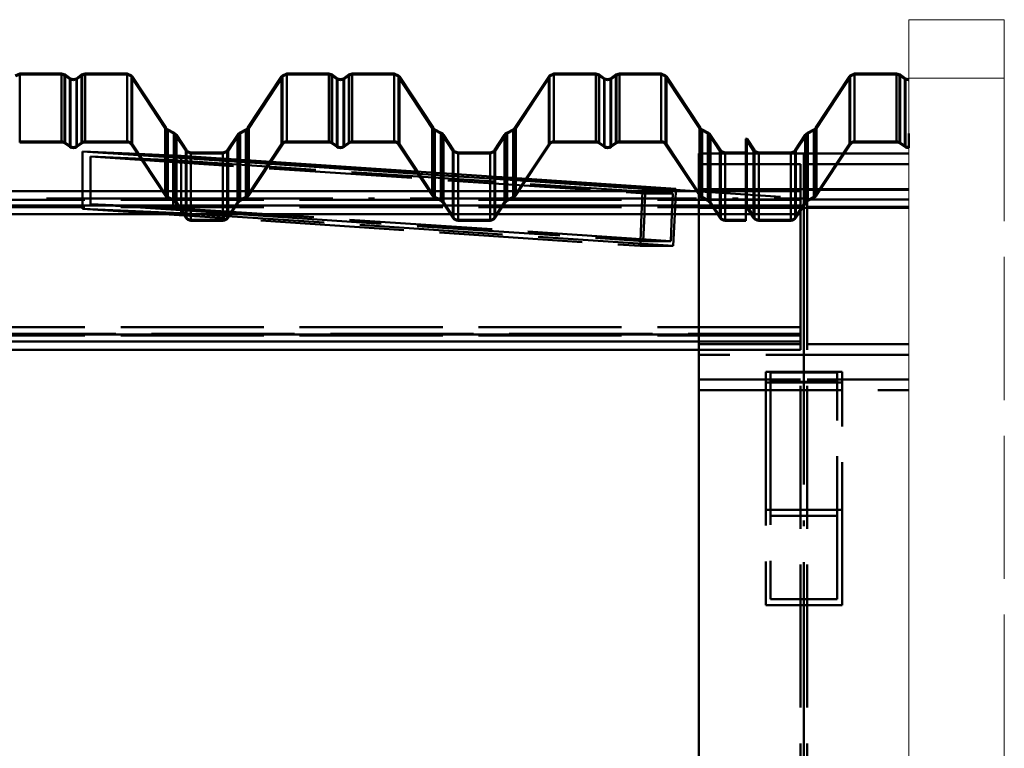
# Paper-space layout 'Layout1' of a CAD drawing. Extents: x -2 to 1033, y -36 to 596.
# Tile 102 of 256: x 267 to 287, y 493 to 508. Entities that reach past the tile are written whole.
import ezdxf

# ---------------------------------------------------------------- set-up
doc = ezdxf.new("R2010")
doc.units = 0
doc.linetypes.add('ACAD_ISO02W100', pattern=[15, 12, -3])
doc.linetypes.add('ACAD_ISO04W100', pattern=[30.5, 24, -3, 0.5, -3])
doc.layers.add('SS_PLECHY', color=7, linetype='CONTINUOUS', lineweight=50, true_color=0xb47846)
for name, color, linetype, lineweight in [('SS_PODKLADY_PANELY', 9, 'CONTINUOUS', 13), ('SS_SLOUPY KRAJNÍ', 143, 'CONTINUOUS', 50), ('SS_VAZNICE', 123, 'CONTINUOUS', 50), ('SS_ZTUŽENÍ STĚNY', 203, 'CONTINUOUS', 50), ('SS_ZTUŽENÍ STŘECHA', 211, 'CONTINUOUS', 50)]:
    doc.layers.add(name, color=color, linetype=linetype, lineweight=lineweight)

psp = doc.layouts.get("Layout1")

# ---------------------------------------------------------------- linework, layer by layer
at = {"layer": 'SS_PLECHY', "color": 5, "linetype": 'Continuous', "ltscale": 0.25}
for p, q in [((266.563, 507.0036), (266.4711, 506.9653)), ((267.441, 507.0036), (266.563, 507.0036)), ((266.563, 505.5812), (266.563, 507.0036)), ((267.515, 506.9804), (267.441, 507.0036)), ((267.441, 505.5812), (267.441, 507.0036)), ((267.6258, 506.9033), (267.515, 506.9804)), ((267.515, 505.5582), (267.515, 506.9804)), ((267.6885, 506.8836), (267.6258, 506.9033)), ((267.6258, 505.4818), (267.6258, 506.9033)), ((267.7511, 506.9033), (267.6885, 506.8836)), ((267.8619, 506.9804), (267.7511, 506.9033)), ((267.7511, 505.4818), (267.7511, 506.9033)), ((267.936, 507.0036), (267.8619, 506.9804)), ((267.8619, 505.5582), (267.8619, 506.9804)), ((268.8139, 507.0036), (267.936, 507.0036)), ((267.936, 505.5812), (267.936, 507.0036)), ((268.9058, 506.9653), (268.8139, 507.0036)), ((268.8139, 505.5812), (268.8139, 507.0036)), ((268.9224, 506.9449), (268.9058, 506.9653)), ((269.6291, 505.8694), (268.9224, 506.9449)), ((268.9224, 505.5231), (268.9224, 506.9449)), ((272.0525, 506.9449), (271.3458, 505.8694)), ((272.0691, 506.9653), (272.0525, 506.9449)), ((272.0525, 505.5231), (272.0525, 506.9449)), ((272.161, 507.0036), (272.0691, 506.9653)), ((273.039, 507.0036), (272.161, 507.0036)), ((272.161, 505.5812), (272.161, 507.0036)), ((273.113, 506.9804), (273.039, 507.0036)), ((273.039, 505.5812), (273.039, 507.0036)), ((273.2238, 506.9033), (273.113, 506.9804)), ((273.113, 505.5582), (273.113, 506.9804)), ((273.2865, 506.8836), (273.2238, 506.9033)), ((273.2238, 505.4818), (273.2238, 506.9033)), ((273.3491, 506.9033), (273.2865, 506.8836)), ((273.4599, 506.9804), (273.3491, 506.9033)), ((273.3491, 505.4818), (273.3491, 506.9033)), ((273.534, 507.0036), (273.4599, 506.9804)), ((273.4599, 505.5582), (273.4599, 506.9804)), ((274.4119, 507.0036), (273.534, 507.0036)), ((273.534, 505.5812), (273.534, 507.0036)), ((274.5038, 506.9653), (274.4119, 507.0036)), ((274.4119, 505.5812), (274.4119, 507.0036)), ((274.5204, 506.9449), (274.5038, 506.9653)), ((275.2271, 505.8694), (274.5204, 506.9449)), ((274.5204, 505.5231), (274.5204, 506.9449)), ((277.6505, 506.9449), (276.9438, 505.8694)), ((277.6671, 506.9653), (277.6505, 506.9449)), ((277.6505, 505.5231), (277.6505, 506.9449)), ((277.759, 507.0036), (277.6671, 506.9653)), ((278.637, 507.0036), (277.759, 507.0036)), ((277.759, 505.5812), (277.759, 507.0036)), ((278.711, 506.9804), (278.637, 507.0036)), ((278.637, 505.5812), (278.637, 507.0036)), ((278.8218, 506.9033), (278.711, 506.9804)), ((278.711, 505.5582), (278.711, 506.9804)), ((278.8845, 506.8836), (278.8218, 506.9033)), ((278.8218, 505.4818), (278.8218, 506.9033)), ((278.9471, 506.9033), (278.8845, 506.8836)), ((279.0579, 506.9804), (278.9471, 506.9033)), ((278.9471, 505.4818), (278.9471, 506.9033)), ((279.132, 507.0036), (279.0579, 506.9804)), ((279.0579, 505.5582), (279.0579, 506.9804)), ((280.0099, 507.0036), (279.132, 507.0036)), ((279.132, 505.5812), (279.132, 507.0036)), ((280.1018, 506.9653), (280.0099, 507.0036)), ((280.0099, 505.5812), (280.0099, 507.0036)), ((280.1184, 506.9449), (280.1018, 506.9653)), ((280.8251, 505.8694), (280.1184, 506.9449)), ((280.1184, 505.5231), (280.1184, 506.9449)), ((283.9549, 506.9449), (283.2481, 505.8694)), ((283.9715, 506.9653), (283.9549, 506.9449)), ((283.9549, 506.9449), (283.9549, 505.5231)), ((284.0634, 507.0036), (283.9715, 506.9653)), ((284.9413, 507.0036), (284.0634, 507.0036)), ((284.0634, 507.0036), (284.0634, 505.5812)), ((285.0153, 506.9804), (284.9413, 507.0036)), ((284.9413, 507.0036), (284.9413, 505.5812)), ((285.1262, 506.9033), (285.0153, 506.9804)), ((285.0153, 506.9804), (285.0153, 505.5582)), ((285.1888, 506.8836), (285.1262, 506.9033)), ((285.1262, 506.9033), (285.1262, 505.4818)), ((285.2, 506.8871), (285.1888, 506.8836)), ((269.6432, 505.8521), (269.6291, 505.8694)), ((269.6291, 504.457), (269.6291, 505.8694)), ((269.6689, 505.8329), (269.6432, 505.8521)), ((269.8015, 505.7613), (269.6689, 505.8329)), ((269.6689, 504.4208), (269.6689, 505.8329)), ((271.3061, 505.8329), (271.1734, 505.7613)), ((271.3318, 505.8521), (271.3061, 505.8329)), ((271.3061, 504.4208), (271.3061, 505.8329)), ((271.3458, 505.8694), (271.3318, 505.8521)), ((271.3458, 504.457), (271.3458, 505.8694)), ((275.2412, 505.8521), (275.2271, 505.8694)), ((275.2271, 504.457), (275.2271, 505.8694)), ((275.2669, 505.8329), (275.2412, 505.8521)), ((275.3995, 505.7613), (275.2669, 505.8329)), ((275.2669, 504.4208), (275.2669, 505.8329)), ((276.9041, 505.8329), (276.7714, 505.7613)), ((276.9298, 505.8521), (276.9041, 505.8329)), ((276.9041, 504.4208), (276.9041, 505.8329)), ((276.9438, 505.8694), (276.9298, 505.8521)), ((276.9438, 504.457), (276.9438, 505.8694)), ((280.8392, 505.8521), (280.8251, 505.8694)), ((280.8251, 504.457), (280.8251, 505.8694)), ((280.8649, 505.8329), (280.8392, 505.8521)), ((280.9975, 505.7613), (280.8649, 505.8329)), ((280.8649, 504.4208), (280.8649, 505.8329)), ((283.2084, 505.8329), (283.0757, 505.7613)), ((283.2341, 505.8521), (283.2084, 505.8329)), ((283.2084, 505.8329), (283.2084, 504.4208)), ((283.2481, 505.8694), (283.2341, 505.8521)), ((283.2481, 505.8694), (283.2481, 504.457)), ((269.8319, 505.7386), (269.8015, 505.7613)), ((269.8015, 504.3498), (269.8015, 505.7613)), ((269.8485, 505.7182), (269.8319, 505.7386)), ((270.0602, 505.3959), (269.8485, 505.7182)), ((269.8485, 504.3071), (269.8485, 505.7182)), ((271.1264, 505.7182), (270.9147, 505.3959)), ((271.143, 505.7386), (271.1264, 505.7182)), ((271.1264, 504.3071), (271.1264, 505.7182)), ((271.1734, 505.7613), (271.143, 505.7386)), ((271.1734, 504.3498), (271.1734, 505.7613)), ((275.4299, 505.7386), (275.3995, 505.7613)), ((275.3995, 504.3498), (275.3995, 505.7613)), ((275.4465, 505.7182), (275.4299, 505.7386)), ((275.6582, 505.3959), (275.4465, 505.7182)), ((275.4465, 504.3071), (275.4465, 505.7182)), ((276.7244, 505.7182), (276.5127, 505.3959)), ((276.741, 505.7386), (276.7244, 505.7182)), ((276.7244, 504.3071), (276.7244, 505.7182)), ((276.7714, 505.7613), (276.741, 505.7386)), ((276.7714, 504.3498), (276.7714, 505.7613)), ((281.0279, 505.7386), (280.9975, 505.7613)), ((280.9975, 504.3498), (280.9975, 505.7613)), ((281.0445, 505.7182), (281.0279, 505.7386)), ((281.2562, 505.3959), (281.0445, 505.7182)), ((281.0445, 504.3071), (281.0445, 505.7182)), ((281.8002, 505.6431), (281.7835, 505.632)), ((281.7835, 505.632), (281.7835, 504.2217)), ((281.9626, 505.3959), (281.8002, 505.6431)), ((281.8002, 505.6431), (281.8002, 504.2327)), ((283.0288, 505.7182), (282.817, 505.3959)), ((283.0454, 505.7386), (283.0288, 505.7182)), ((283.0288, 505.7182), (283.0288, 504.3071)), ((283.0757, 505.7613), (283.0454, 505.7386)), ((283.0757, 505.7613), (283.0757, 504.3498)), ((285.2, 505.4629), (285.2, 505.7459)), ((266.563, 505.5812), (267.441, 505.5812)), ((266.563, 505.5613), (267.441, 505.5613)), ((267.5036, 505.5418), (267.6145, 505.4654)), ((267.515, 505.5582), (267.6258, 505.4818)), ((267.7511, 505.4818), (267.8619, 505.5582)), ((267.7625, 505.4654), (267.8733, 505.5418)), ((267.936, 505.5812), (268.8139, 505.5812)), ((267.936, 505.5613), (268.8139, 505.5613)), ((268.9057, 505.5121), (269.6124, 504.446)), ((268.9224, 505.5231), (269.6291, 504.457)), ((271.3458, 504.457), (272.0525, 505.5231)), ((271.3625, 504.446), (272.0692, 505.5121)), ((272.161, 505.5812), (273.039, 505.5812)), ((272.161, 505.5613), (273.039, 505.5613)), ((273.1016, 505.5418), (273.2125, 505.4654)), ((273.113, 505.5582), (273.2238, 505.4818)), ((273.3491, 505.4818), (273.4599, 505.5582)), ((273.3605, 505.4654), (273.4713, 505.5418)), ((273.534, 505.5812), (274.4119, 505.5812)), ((273.534, 505.5613), (274.4119, 505.5613)), ((274.5037, 505.5121), (275.2104, 504.446)), ((274.5204, 505.5231), (275.2271, 504.457)), ((276.9438, 504.457), (277.6505, 505.5231)), ((276.9605, 504.446), (277.6672, 505.5121)), ((277.759, 505.5812), (278.637, 505.5812)), ((277.759, 505.5613), (278.637, 505.5613)), ((278.6996, 505.5418), (278.8105, 505.4654)), ((278.711, 505.5582), (278.8218, 505.4818)), ((278.9471, 505.4818), (279.0579, 505.5582)), ((278.9585, 505.4654), (279.0693, 505.5418)), ((279.132, 505.5812), (280.0099, 505.5812)), ((279.132, 505.5613), (280.0099, 505.5613)), ((280.1017, 505.5121), (280.8084, 504.446)), ((280.1184, 505.5231), (280.8251, 504.457)), ((283.2481, 504.457), (283.9549, 505.5231)), ((283.2648, 504.446), (283.9716, 505.5121)), ((284.0634, 505.5812), (284.9413, 505.5812)), ((284.0634, 505.5613), (284.9413, 505.5613)), ((285.0039, 505.5418), (285.1148, 505.4654)), ((285.0153, 505.5582), (285.1262, 505.4818)), ((285.2, 505.4429), (285.2, 505.4629)), ((270.0743, 505.3787), (270.0602, 505.3959)), ((270.0602, 503.9877), (270.0602, 505.3959)), ((270.152, 505.3463), (270.0743, 505.3787)), ((270.8229, 505.3463), (270.152, 505.3463)), ((270.152, 503.9385), (270.152, 505.3463)), ((270.9007, 505.3787), (270.8229, 505.3463)), ((270.8229, 503.9385), (270.8229, 505.3463)), ((270.9147, 505.3959), (270.9007, 505.3787)), ((270.9147, 503.9877), (270.9147, 505.3959)), ((275.6723, 505.3787), (275.6582, 505.3959)), ((275.6582, 503.9877), (275.6582, 505.3959)), ((275.75, 505.3463), (275.6723, 505.3787)), ((276.4209, 505.3463), (275.75, 505.3463)), ((275.75, 503.9385), (275.75, 505.3463)), ((276.4987, 505.3787), (276.4209, 505.3463)), ((276.4209, 503.9385), (276.4209, 505.3463)), ((276.5127, 505.3959), (276.4987, 505.3787)), ((276.5127, 503.9877), (276.5127, 505.3959)), ((281.2703, 505.3787), (281.2562, 505.3959)), ((281.2562, 503.9877), (281.2562, 505.3959)), ((281.348, 505.3463), (281.2703, 505.3787)), ((281.7835, 505.3463), (281.348, 505.3463)), ((281.348, 505.3463), (281.348, 503.9385)), ((281.9766, 505.3787), (281.9626, 505.3959)), ((281.9626, 505.3959), (281.9626, 503.9877)), ((282.0544, 505.3463), (281.9766, 505.3787)), ((282.7252, 505.3463), (282.0544, 505.3463)), ((282.0544, 505.3463), (282.0544, 503.9385)), ((282.803, 505.3787), (282.7252, 505.3463)), ((282.7252, 505.3463), (282.7252, 503.9385)), ((282.817, 505.3959), (282.803, 505.3787)), ((282.817, 505.3959), (282.817, 503.9877)), ((269.6594, 504.4033), (269.7921, 504.3323)), ((269.6689, 504.4208), (269.8015, 504.3498)), ((271.1734, 504.3498), (271.3061, 504.4208)), ((271.1829, 504.3323), (271.3155, 504.4033)), ((275.2574, 504.4033), (275.3901, 504.3323)), ((275.2669, 504.4208), (275.3995, 504.3498)), ((276.7714, 504.3498), (276.9041, 504.4208)), ((276.7809, 504.3323), (276.9135, 504.4033)), ((280.8554, 504.4033), (280.9881, 504.3323)), ((280.8649, 504.4208), (280.9975, 504.3498)), ((283.0757, 504.3498), (283.2084, 504.4208)), ((283.0852, 504.3323), (283.2179, 504.4033)), ((269.8318, 504.2961), (270.0435, 503.9767)), ((269.8485, 504.3071), (270.0602, 503.9877)), ((270.9147, 503.9877), (271.1264, 504.3071)), ((270.9314, 503.9767), (271.1431, 504.2961)), ((275.4298, 504.2961), (275.6415, 503.9767)), ((275.4465, 504.3071), (275.6582, 503.9877)), ((276.5127, 503.9877), (276.7244, 504.3071)), ((276.5294, 503.9767), (276.7411, 504.2961)), ((281.0278, 504.2961), (281.2395, 503.9767)), ((281.0445, 504.3071), (281.2562, 503.9877)), ((281.7835, 504.2217), (281.8002, 504.2327)), ((281.7835, 504.2217), (281.7835, 503.9385)), ((281.7835, 504.2217), (281.9459, 503.9767)), ((281.8002, 504.2327), (281.9626, 503.9877)), ((282.817, 503.9877), (283.0288, 504.3071)), ((282.8337, 503.9767), (283.0455, 504.2961)), ((270.152, 503.9385), (270.8229, 503.9385)), ((270.152, 503.9186), (270.8229, 503.9186)), ((275.75, 503.9385), (276.4209, 503.9385)), ((275.75, 503.9186), (276.4209, 503.9186)), ((281.348, 503.9385), (281.7835, 503.9385)), ((281.348, 503.9186), (281.7835, 503.9186)), ((281.7835, 503.9385), (281.7835, 503.9186)), ((282.0544, 503.9385), (282.7252, 503.9385)), ((282.0544, 503.9186), (282.7252, 503.9186))]:
    psp.add_line(p, q, dxfattribs=at)
at = {"layer": 'SS_PLECHY', "color": 5, "linetype": 'ACAD_ISO02W100', "ltscale": 0.25}
for p, q in [((266.563, 506.9835), (266.4853, 506.9511)), ((267.441, 506.9835), (266.563, 506.9835)), ((267.5036, 506.9638), (267.441, 506.9835)), ((267.6145, 506.8867), (267.5036, 506.9638)), ((267.5036, 506.9638), (267.5036, 505.5418)), ((267.6885, 506.8635), (267.6145, 506.8867)), ((267.6145, 506.8867), (267.6145, 505.4654)), ((267.7625, 506.8867), (267.6885, 506.8635)), ((267.8733, 506.9638), (267.7625, 506.8867)), ((267.7625, 506.8867), (267.7625, 505.4654)), ((267.936, 506.9835), (267.8733, 506.9638)), ((267.8733, 506.9638), (267.8733, 505.5418)), ((268.8139, 506.9835), (267.936, 506.9835)), ((268.8917, 506.9511), (268.8139, 506.9835)), ((268.9057, 506.9339), (268.8917, 506.9511)), ((269.6124, 505.8583), (268.9057, 506.9339)), ((268.9057, 506.9339), (268.9057, 505.5121)), ((272.0692, 506.9339), (271.3625, 505.8583)), ((272.0833, 506.9511), (272.0692, 506.9339)), ((272.0692, 506.9339), (272.0692, 505.5121)), ((272.161, 506.9835), (272.0833, 506.9511)), ((273.039, 506.9835), (272.161, 506.9835)), ((273.1016, 506.9638), (273.039, 506.9835)), ((273.2125, 506.8867), (273.1016, 506.9638)), ((273.1016, 506.9638), (273.1016, 505.5418)), ((273.2865, 506.8635), (273.2125, 506.8867)), ((273.2125, 506.8867), (273.2125, 505.4654)), ((273.3605, 506.8867), (273.2865, 506.8635)), ((273.4713, 506.9638), (273.3605, 506.8867)), ((273.3605, 506.8867), (273.3605, 505.4654)), ((273.534, 506.9835), (273.4713, 506.9638)), ((273.4713, 506.9638), (273.4713, 505.5418)), ((274.4119, 506.9835), (273.534, 506.9835)), ((274.4897, 506.9511), (274.4119, 506.9835)), ((274.5037, 506.9339), (274.4897, 506.9511)), ((275.2104, 505.8583), (274.5037, 506.9339)), ((274.5037, 506.9339), (274.5037, 505.5121)), ((277.6672, 506.9339), (276.9605, 505.8583)), ((277.6813, 506.9511), (277.6672, 506.9339)), ((277.6672, 506.9339), (277.6672, 505.5121)), ((277.759, 506.9835), (277.6813, 506.9511)), ((278.637, 506.9835), (277.759, 506.9835)), ((278.6996, 506.9638), (278.637, 506.9835)), ((278.8105, 506.8867), (278.6996, 506.9638)), ((278.6996, 506.9638), (278.6996, 505.5418)), ((278.8845, 506.8635), (278.8105, 506.8867)), ((278.8105, 506.8867), (278.8105, 505.4654)), ((278.9585, 506.8867), (278.8845, 506.8635)), ((279.0693, 506.9638), (278.9585, 506.8867)), ((278.9585, 506.8867), (278.9585, 505.4654)), ((279.132, 506.9835), (279.0693, 506.9638)), ((279.0693, 506.9638), (279.0693, 505.5418)), ((280.0099, 506.9835), (279.132, 506.9835)), ((280.0877, 506.9511), (280.0099, 506.9835)), ((280.1017, 506.9339), (280.0877, 506.9511)), ((280.8084, 505.8583), (280.1017, 506.9339)), ((280.1017, 506.9339), (280.1017, 505.5121)), ((283.9716, 506.9339), (283.2648, 505.8583)), ((283.9856, 506.9511), (283.9716, 506.9339)), ((283.9716, 505.5121), (283.9716, 506.9339)), ((284.0634, 506.9835), (283.9856, 506.9511)), ((284.9413, 506.9835), (284.0634, 506.9835)), ((285.0039, 506.9638), (284.9413, 506.9835)), ((285.1148, 506.8867), (285.0039, 506.9638)), ((285.0039, 505.5418), (285.0039, 506.9638)), ((285.1888, 506.8635), (285.1148, 506.8867)), ((285.1148, 505.4654), (285.1148, 506.8867)), ((285.2, 506.867), (285.1888, 506.8635)), ((269.629, 505.8379), (269.6124, 505.8583)), ((269.6124, 505.8583), (269.6124, 504.446)), ((269.6594, 505.8152), (269.629, 505.8379)), ((269.7921, 505.7436), (269.6594, 505.8152)), ((269.6594, 505.8152), (269.6594, 504.4033)), ((271.3155, 505.8152), (271.1829, 505.7436)), ((271.3459, 505.8379), (271.3155, 505.8152)), ((271.3155, 505.8152), (271.3155, 504.4033)), ((271.3625, 505.8583), (271.3459, 505.8379)), ((271.3625, 505.8583), (271.3625, 504.446)), ((275.227, 505.8379), (275.2104, 505.8583)), ((275.2104, 505.8583), (275.2104, 504.446)), ((275.2574, 505.8152), (275.227, 505.8379)), ((275.3901, 505.7436), (275.2574, 505.8152)), ((275.2574, 505.8152), (275.2574, 504.4033)), ((276.9135, 505.8152), (276.7809, 505.7436)), ((276.9439, 505.8379), (276.9135, 505.8152)), ((276.9135, 505.8152), (276.9135, 504.4033)), ((276.9605, 505.8583), (276.9439, 505.8379)), ((276.9605, 505.8583), (276.9605, 504.446)), ((280.825, 505.8379), (280.8084, 505.8583)), ((280.8084, 505.8583), (280.8084, 504.446)), ((280.8554, 505.8152), (280.825, 505.8379)), ((280.9881, 505.7436), (280.8554, 505.8152)), ((280.8554, 505.8152), (280.8554, 504.4033)), ((283.2179, 505.8152), (283.0852, 505.7436)), ((283.2482, 505.8379), (283.2179, 505.8152)), ((283.2179, 504.4033), (283.2179, 505.8152)), ((283.2648, 505.8583), (283.2482, 505.8379)), ((283.2648, 504.446), (283.2648, 505.8583)), ((269.8178, 505.7244), (269.7921, 505.7436)), ((269.7921, 505.7436), (269.7921, 504.3323)), ((269.8318, 505.7071), (269.8178, 505.7244)), ((270.0435, 505.3849), (269.8318, 505.7071)), ((269.8318, 505.7071), (269.8318, 504.2961)), ((271.1431, 505.7071), (270.9314, 505.3849)), ((271.1572, 505.7244), (271.1431, 505.7071)), ((271.1431, 505.7071), (271.1431, 504.2961)), ((271.1829, 505.7436), (271.1572, 505.7244)), ((271.1829, 505.7436), (271.1829, 504.3323)), ((275.4158, 505.7244), (275.3901, 505.7436)), ((275.3901, 505.7436), (275.3901, 504.3323)), ((275.4298, 505.7071), (275.4158, 505.7244)), ((275.6415, 505.3849), (275.4298, 505.7071)), ((275.4298, 505.7071), (275.4298, 504.2961)), ((276.7411, 505.7071), (276.5294, 505.3849)), ((276.7552, 505.7244), (276.7411, 505.7071)), ((276.7411, 505.7071), (276.7411, 504.2961)), ((276.7809, 505.7436), (276.7552, 505.7244)), ((276.7809, 505.7436), (276.7809, 504.3323)), ((281.0138, 505.7244), (280.9881, 505.7436)), ((280.9881, 505.7436), (280.9881, 504.3323)), ((281.0278, 505.7071), (281.0138, 505.7244)), ((281.2395, 505.3849), (281.0278, 505.7071)), ((281.0278, 505.7071), (281.0278, 504.2961)), ((281.9459, 505.3849), (281.7835, 505.632)), ((283.0455, 505.7071), (282.8337, 505.3849)), ((283.0595, 505.7244), (283.0455, 505.7071)), ((283.0455, 504.2961), (283.0455, 505.7071)), ((283.0852, 505.7436), (283.0595, 505.7244)), ((283.0852, 504.3323), (283.0852, 505.7436)), ((266.563, 505.5613), (266.563, 505.5812)), ((267.441, 505.5613), (267.441, 505.5812)), ((267.936, 505.5613), (267.936, 505.5812)), ((268.8139, 505.5613), (268.8139, 505.5812)), ((272.161, 505.5613), (272.161, 505.5812)), ((273.039, 505.5613), (273.039, 505.5812)), ((273.534, 505.5613), (273.534, 505.5812)), ((274.4119, 505.5613), (274.4119, 505.5812)), ((277.759, 505.5613), (277.759, 505.5812)), ((278.637, 505.5613), (278.637, 505.5812)), ((279.132, 505.5613), (279.132, 505.5812)), ((280.0099, 505.5613), (280.0099, 505.5812)), ((284.0634, 505.5812), (284.0634, 505.5613)), ((284.9413, 505.5812), (284.9413, 505.5613)), ((270.0601, 505.3645), (270.0435, 505.3849)), ((270.0435, 505.3849), (270.0435, 503.9767)), ((270.152, 505.3262), (270.0601, 505.3645)), ((270.8229, 505.3262), (270.152, 505.3262)), ((270.9148, 505.3645), (270.8229, 505.3262)), ((270.9314, 505.3849), (270.9148, 505.3645)), ((270.9314, 505.3849), (270.9314, 503.9767)), ((275.6581, 505.3645), (275.6415, 505.3849)), ((275.6415, 505.3849), (275.6415, 503.9767)), ((275.75, 505.3262), (275.6581, 505.3645)), ((276.4209, 505.3262), (275.75, 505.3262)), ((276.5128, 505.3645), (276.4209, 505.3262)), ((276.5294, 505.3849), (276.5128, 505.3645)), ((276.5294, 505.3849), (276.5294, 503.9767)), ((281.2561, 505.3645), (281.2395, 505.3849)), ((281.2395, 505.3849), (281.2395, 503.9767)), ((281.348, 505.3262), (281.2561, 505.3645)), ((281.9625, 505.3645), (281.9459, 505.3849)), ((281.9459, 503.9767), (281.9459, 505.3849)), ((282.0544, 505.3262), (281.9625, 505.3645)), ((282.8172, 505.3645), (282.7252, 505.3262)), ((282.8337, 505.3849), (282.8172, 505.3645)), ((282.8337, 503.9767), (282.8337, 505.3849)), ((270.152, 503.9186), (270.152, 503.9385)), ((270.8229, 503.9186), (270.8229, 503.9385)), ((275.75, 503.9186), (275.75, 503.9385)), ((276.4209, 503.9186), (276.4209, 503.9385)), ((281.348, 503.9385), (281.348, 503.9186)), ((282.0544, 503.9385), (282.0544, 503.9186)), ((282.7252, 503.9385), (282.7252, 503.9186))]:
    psp.add_line(p, q, dxfattribs=at)
at = {"layer": 'SS_PLECHY', "color": 5, "linetype": 'Continuous', "ltscale": 0.25, "extrusion": (-9.76669e-13, 0.093704, -0.9956)}
for centre in [(-267.441, 503.2279, 47.3626), (-284.9413, 503.2279, 47.3626)]:
    psp.add_arc(centre, 0.13, 90, 124.70088, dxfattribs=at)
at = {"layer": 'SS_PLECHY', "color": 5, "linetype": 'Continuous', "ltscale": 0.25, "extrusion": (-4.48729e-13, 0.093704, -0.9956)}
for centre in [(-267.441, 503.2279, 47.3626), (-284.9413, 503.2279, 47.3626)]:
    psp.add_arc(centre, 0.11, 90, 124.70088, dxfattribs=at)
at = {"layer": 'SS_PLECHY', "color": 5, "linetype": 'Continuous', "ltscale": 0.25, "extrusion": (-3.73364e-13, -0.093704, 0.9956)}
psp.add_arc((267.6885, 503.3474, -47.3739), 0.13, 235.29912, 304.70088, dxfattribs=at)
at = {"layer": 'SS_PLECHY', "color": 5, "linetype": 'Continuous', "ltscale": 0.25, "extrusion": (-1.10229e-12, -0.093704, 0.9956)}
psp.add_arc((267.6885, 503.3474, -47.3739), 0.11, 235.29912, 304.70088, dxfattribs=at)
at = {"layer": 'SS_PLECHY', "color": 5, "linetype": 'Continuous', "ltscale": 0.25, "extrusion": (6.23541e-13, 0.093704, -0.9956)}
psp.add_arc((-267.936, 503.2279, 47.3626), 0.13, 55.29912, 90, dxfattribs=at)
at = {"layer": 'SS_PLECHY', "color": 5, "linetype": 'Continuous', "ltscale": 0.25, "extrusion": (9.33844e-13, 0.093704, -0.9956)}
psp.add_arc((-267.936, 503.2279, 47.3626), 0.11, 55.29912, 90, dxfattribs=at)
at = {"layer": 'SS_PLECHY', "color": 5, "linetype": 'Continuous', "ltscale": 0.25, "extrusion": (-8.19436e-13, 0.093704, -0.9956)}
psp.add_arc((-268.8139, 503.2279, 47.3626), 0.13, 90, 146.57519, dxfattribs=at)
at = {"layer": 'SS_PLECHY', "color": 5, "linetype": 'Continuous', "ltscale": 0.25, "extrusion": (-9.13809e-13, 0.093704, -0.9956)}
psp.add_arc((-268.8139, 503.2279, 47.3626), 0.11, 90, 146.57519, dxfattribs=at)
at = {"layer": 'SS_PLECHY', "color": 5, "linetype": 'Continuous', "ltscale": 0.25, "extrusion": (2.35968e-12, 0.093704, -0.9956)}
psp.add_arc((-272.161, 503.2279, 47.3626), 0.13, 33.42481, 90, dxfattribs=at)
at = {"layer": 'SS_PLECHY', "color": 5, "linetype": 'Continuous', "ltscale": 0.25, "extrusion": (2.18468e-12, 0.093704, -0.9956)}
psp.add_arc((-272.161, 503.2279, 47.3626), 0.11, 33.42481, 90, dxfattribs=at)
at = {"layer": 'SS_PLECHY', "color": 5, "linetype": 'Continuous', "ltscale": 0.25, "extrusion": (-1.24191e-12, 0.093704, -0.9956)}
psp.add_arc((-273.039, 503.2279, 47.3626), 0.13, 90, 124.70088, dxfattribs=at)
at = {"layer": 'SS_PLECHY', "color": 5, "linetype": 'Continuous', "ltscale": 0.25, "extrusion": (-7.62202e-13, 0.093704, -0.9956)}
psp.add_arc((-273.039, 503.2279, 47.3626), 0.11, 90, 124.70088, dxfattribs=at)
at = {"layer": 'SS_PLECHY', "color": 5, "linetype": 'Continuous', "ltscale": 0.25, "extrusion": (-1.20349e-12, -0.093704, 0.9956)}
psp.add_arc((273.2865, 503.3474, -47.3739), 0.13, 235.29912, 304.70088, dxfattribs=at)
at = {"layer": 'SS_PLECHY', "color": 5, "linetype": 'Continuous', "ltscale": 0.25, "extrusion": (-1.45875e-12, -0.093704, 0.9956)}
psp.add_arc((273.2865, 503.3474, -47.3739), 0.11, 235.29912, 304.70088, dxfattribs=at)
at = {"layer": 'SS_PLECHY', "color": 5, "linetype": 'Continuous', "ltscale": 0.25, "extrusion": (1.20279e-12, 0.093704, -0.9956)}
psp.add_arc((-273.534, 503.2279, 47.3626), 0.13, 55.29912, 90, dxfattribs=at)
at = {"layer": 'SS_PLECHY', "color": 5, "linetype": 'Continuous', "ltscale": 0.25, "extrusion": (1.19378e-12, 0.093704, -0.9956)}
psp.add_arc((-273.534, 503.2279, 47.3626), 0.11, 55.29912, 90, dxfattribs=at)
at = {"layer": 'SS_PLECHY', "color": 5, "linetype": 'Continuous', "ltscale": 0.25, "extrusion": (-1.16565e-12, 0.093704, -0.9956)}
psp.add_arc((-274.4119, 503.2279, 47.3626), 0.13, 90, 146.57519, dxfattribs=at)
at = {"layer": 'SS_PLECHY', "color": 5, "linetype": 'Continuous', "ltscale": 0.25, "extrusion": (-1.32299e-12, 0.093704, -0.9956)}
psp.add_arc((-274.4119, 503.2279, 47.3626), 0.11, 90, 146.57519, dxfattribs=at)
at = {"layer": 'SS_PLECHY', "color": 5, "linetype": 'Continuous', "ltscale": 0.25, "extrusion": (3.01062e-12, 0.093704, -0.9956)}
psp.add_arc((-277.759, 503.2279, 47.3626), 0.13, 33.42481, 90, dxfattribs=at)
at = {"layer": 'SS_PLECHY', "color": 5, "linetype": 'Continuous', "ltscale": 0.25, "extrusion": (2.96603e-12, 0.093704, -0.9956)}
psp.add_arc((-277.759, 503.2279, 47.3626), 0.11, 33.42481, 90, dxfattribs=at)
at = {"layer": 'SS_PLECHY', "color": 5, "linetype": 'Continuous', "ltscale": 0.25, "extrusion": (-1.50306e-12, 0.093704, -0.9956)}
psp.add_arc((-278.637, 503.2279, 47.3626), 0.13, 90, 124.70088, dxfattribs=at)
at = {"layer": 'SS_PLECHY', "color": 5, "linetype": 'Continuous', "ltscale": 0.25, "extrusion": (-1.07083e-12, 0.093704, -0.9956)}
psp.add_arc((-278.637, 503.2279, 47.3626), 0.11, 90, 124.70088, dxfattribs=at)
at = {"layer": 'SS_PLECHY', "color": 5, "linetype": 'Continuous', "ltscale": 0.25, "extrusion": (-1.34763e-12, -0.093704, 0.9956)}
psp.add_arc((278.8845, 503.3474, -47.3739), 0.13, 235.29912, 304.70088, dxfattribs=at)
at = {"layer": 'SS_PLECHY', "color": 5, "linetype": 'Continuous', "ltscale": 0.25, "extrusion": (-1.58227e-12, -0.093704, 0.9956)}
psp.add_arc((278.8845, 503.3474, -47.3739), 0.11, 235.29912, 304.70088, dxfattribs=at)
at = {"layer": 'SS_PLECHY', "color": 5, "linetype": 'Continuous', "ltscale": 0.25, "extrusion": (1.55069e-12, 0.093704, -0.9956)}
psp.add_arc((-279.132, 503.2279, 47.3626), 0.13, 55.29912, 90, dxfattribs=at)
at = {"layer": 'SS_PLECHY', "color": 5, "linetype": 'Continuous', "ltscale": 0.25, "extrusion": (1.18398e-12, 0.093704, -0.9956)}
psp.add_arc((-279.132, 503.2279, 47.3626), 0.11, 55.29912, 90, dxfattribs=at)
at = {"layer": 'SS_PLECHY', "color": 5, "linetype": 'Continuous', "ltscale": 0.25, "extrusion": (-1.51729e-12, 0.093704, -0.9956)}
psp.add_arc((-280.0099, 503.2279, 47.3626), 0.13, 90, 146.57519, dxfattribs=at)
at = {"layer": 'SS_PLECHY', "color": 5, "linetype": 'Continuous', "ltscale": 0.25, "extrusion": (-1.73856e-12, 0.093704, -0.9956)}
psp.add_arc((-280.0099, 503.2279, 47.3626), 0.11, 90, 146.57519, dxfattribs=at)
at = {"layer": 'SS_PLECHY', "color": 5, "linetype": 'Continuous', "ltscale": 0.25, "extrusion": (1.80705e-12, 0.093704, -0.9956)}
psp.add_arc((-284.0634, 503.2279, 47.3626), 0.13, 33.42481, 90, dxfattribs=at)
at = {"layer": 'SS_PLECHY', "color": 5, "linetype": 'Continuous', "ltscale": 0.25, "extrusion": (1.40332e-12, 0.093704, -0.9956)}
psp.add_arc((-284.0634, 503.2279, 47.3626), 0.11, 33.42481, 90, dxfattribs=at)
at = {"layer": 'SS_PLECHY', "color": 5, "linetype": 'Continuous', "ltscale": 0.25, "extrusion": (-7.77746e-13, -0.093704, 0.9956)}
psp.add_arc((285.1888, 503.3474, -47.3739), 0.13, 235.29912, 274.93042, dxfattribs=at)
at = {"layer": 'SS_PLECHY', "color": 5, "linetype": 'Continuous', "ltscale": 0.25, "extrusion": (-9.08752e-13, -0.093704, 0.9956)}
psp.add_arc((285.1888, 503.3474, -47.3739), 0.11, 235.29912, 275.82972, dxfattribs=at)
at = {"layer": 'SS_PLECHY', "color": 5, "linetype": 'Continuous', "ltscale": 0.25, "extrusion": (8.57129e-13, -0.093704, 0.9956)}
psp.add_arc((269.7209, 502.2975, -47.2751), 0.13, 213.42481, 241.736, dxfattribs=at)
at = {"layer": 'SS_PLECHY', "color": 5, "linetype": 'Continuous', "ltscale": 0.25, "extrusion": (9.36463e-13, -0.093704, 0.9956)}
psp.add_arc((269.7209, 502.2975, -47.2751), 0.11, 213.42481, 241.736, dxfattribs=at)
at = {"layer": 'SS_PLECHY', "color": 5, "linetype": 'Continuous', "ltscale": 0.25, "extrusion": (-4.73028e-13, -0.093704, 0.9956)}
psp.add_arc((271.254, 502.2975, -47.2751), 0.11, 298.264, 326.57519, dxfattribs=at)
at = {"layer": 'SS_PLECHY', "color": 5, "linetype": 'Continuous', "ltscale": 0.25, "extrusion": (-7.96969e-13, -0.093704, 0.9956)}
psp.add_arc((271.254, 502.2975, -47.2751), 0.13, 298.264, 326.57519, dxfattribs=at)
at = {"layer": 'SS_PLECHY', "color": 5, "linetype": 'Continuous', "ltscale": 0.25, "extrusion": (2.06209e-13, -0.093704, 0.9956)}
psp.add_arc((275.3189, 502.2975, -47.2751), 0.13, 213.42481, 241.736, dxfattribs=at)
at = {"layer": 'SS_PLECHY', "color": 5, "linetype": 'Continuous', "ltscale": 0.25, "extrusion": (1.67216e-13, -0.093704, 0.9956)}
psp.add_arc((275.3189, 502.2975, -47.2751), 0.11, 213.42481, 241.736, dxfattribs=at)
at = {"layer": 'SS_PLECHY', "color": 5, "linetype": 'Continuous', "ltscale": 0.25, "extrusion": (1.22737e-13, -0.093704, 0.9956)}
psp.add_arc((276.852, 502.2975, -47.2751), 0.11, 298.264, 326.57519, dxfattribs=at)
at = {"layer": 'SS_PLECHY', "color": 5, "linetype": 'Continuous', "ltscale": 0.25, "extrusion": (-2.9285e-13, -0.093704, 0.9956)}
psp.add_arc((276.852, 502.2975, -47.2751), 0.13, 298.264, 326.57519, dxfattribs=at)
at = {"layer": 'SS_PLECHY', "color": 5, "linetype": 'Continuous', "ltscale": 0.25, "extrusion": (-4.54953e-13, -0.093704, 0.9956)}
psp.add_arc((280.9169, 502.2975, -47.2751), 0.13, 213.42481, 241.736, dxfattribs=at)
at = {"layer": 'SS_PLECHY', "color": 5, "linetype": 'Continuous', "ltscale": 0.25, "extrusion": (-6.68756e-13, -0.093704, 0.9956)}
psp.add_arc((280.9169, 502.2975, -47.2751), 0.11, 213.42481, 241.736, dxfattribs=at)
at = {"layer": 'SS_PLECHY', "color": 5, "linetype": 'Continuous', "ltscale": 0.25, "extrusion": (-3.73717e-13, -0.093704, 0.9956)}
psp.add_arc((283.1563, 502.2975, -47.2751), 0.11, 298.264, 326.57519, dxfattribs=at)
at = {"layer": 'SS_PLECHY', "color": 5, "linetype": 'Continuous', "ltscale": 0.25, "extrusion": (-6.28953e-13, -0.093704, 0.9956)}
psp.add_arc((283.1563, 502.2975, -47.2751), 0.13, 298.264, 326.57519, dxfattribs=at)
at = {"layer": 'SS_PLECHY', "color": 5, "linetype": 'Continuous', "ltscale": 0.25, "extrusion": (1.11565e-12, 0.093704, -0.9956)}
psp.add_arc((-269.74, 502.0173, 47.2487), 0.11, 118.264, 146.57519, dxfattribs=at)
at = {"layer": 'SS_PLECHY', "color": 5, "linetype": 'Continuous', "ltscale": 0.25, "extrusion": (1.31547e-12, 0.093704, -0.9956)}
psp.add_arc((-269.74, 502.0173, 47.2487), 0.13, 118.264, 146.57519, dxfattribs=at)
at = {"layer": 'SS_PLECHY', "color": 5, "linetype": 'Continuous', "ltscale": 0.25, "extrusion": (-9.24887e-13, 0.093704, -0.9956)}
psp.add_arc((-271.2349, 502.0173, 47.2487), 0.13, 33.42481, 61.736, dxfattribs=at)
at = {"layer": 'SS_PLECHY', "color": 5, "linetype": 'Continuous', "ltscale": 0.25, "extrusion": (-1.32185e-12, 0.093704, -0.9956)}
psp.add_arc((-271.2349, 502.0173, 47.2487), 0.11, 33.42481, 61.736, dxfattribs=at)
at = {"layer": 'SS_PLECHY', "color": 5, "linetype": 'Continuous', "ltscale": 0.25, "extrusion": (5.1055e-13, 0.093704, -0.9956)}
psp.add_arc((-275.338, 502.0173, 47.2487), 0.11, 118.264, 146.57519, dxfattribs=at)
at = {"layer": 'SS_PLECHY', "color": 5, "linetype": 'Continuous', "ltscale": 0.25, "extrusion": (8.51465e-13, 0.093704, -0.9956)}
psp.add_arc((-275.338, 502.0173, 47.2487), 0.13, 118.264, 146.57519, dxfattribs=at)
at = {"layer": 'SS_PLECHY', "color": 5, "linetype": 'Continuous', "ltscale": 0.25, "extrusion": (-1.81562e-13, 0.093704, -0.9956)}
psp.add_arc((-276.8329, 502.0173, 47.2487), 0.13, 33.42481, 61.736, dxfattribs=at)
at = {"layer": 'SS_PLECHY', "color": 5, "linetype": 'Continuous', "ltscale": 0.25, "extrusion": (-5.40536e-13, 0.093704, -0.9956)}
psp.add_arc((-276.8329, 502.0173, 47.2487), 0.11, 33.42481, 61.736, dxfattribs=at)
at = {"layer": 'SS_PLECHY', "color": 5, "linetype": 'Continuous', "ltscale": 0.25, "extrusion": (-8.51894e-14, 0.093704, -0.9956)}
psp.add_arc((-280.936, 502.0173, 47.2487), 0.11, 118.264, 146.57519, dxfattribs=at)
at = {"layer": 'SS_PLECHY', "color": 5, "linetype": 'Continuous', "ltscale": 0.25, "extrusion": (4.15567e-13, 0.093704, -0.9956)}
psp.add_arc((-280.936, 502.0173, 47.2487), 0.13, 118.264, 146.57519, dxfattribs=at)
at = {"layer": 'SS_PLECHY', "color": 5, "linetype": 'Continuous', "ltscale": 0.25, "extrusion": (-5.53224e-13, 0.093704, -0.9956)}
psp.add_arc((-283.1373, 502.0173, 47.2487), 0.13, 33.42481, 61.736, dxfattribs=at)
at = {"layer": 'SS_PLECHY', "color": 5, "linetype": 'Continuous', "ltscale": 0.25, "extrusion": (-9.37268e-13, 0.093704, -0.9956)}
psp.add_arc((-283.1373, 502.0173, 47.2487), 0.11, 33.42481, 61.736, dxfattribs=at)
at = {"layer": 'SS_PLECHY', "color": 5, "linetype": 'Continuous', "ltscale": 0.25, "extrusion": (2.02403e-12, -0.093704, 0.9956)}
psp.add_arc((270.152, 501.8303, -47.2311), 0.13, 213.42481, 270, dxfattribs=at)
at = {"layer": 'SS_PLECHY', "color": 5, "linetype": 'Continuous', "ltscale": 0.25, "extrusion": (2.29453e-12, -0.093704, 0.9956)}
psp.add_arc((270.152, 501.8303, -47.2311), 0.11, 213.42481, 270, dxfattribs=at)
at = {"layer": 'SS_PLECHY', "color": 5, "linetype": 'Continuous', "ltscale": 0.25, "extrusion": (-1.01934e-12, -0.093704, 0.9956)}
psp.add_arc((270.8229, 501.8303, -47.2311), 0.11, 270, 326.57519, dxfattribs=at)
at = {"layer": 'SS_PLECHY', "color": 5, "linetype": 'Continuous', "ltscale": 0.25, "extrusion": (-1.16886e-12, -0.093704, 0.9956)}
psp.add_arc((270.8229, 501.8303, -47.2311), 0.13, 270, 326.57519, dxfattribs=at)
at = {"layer": 'SS_PLECHY', "color": 5, "linetype": 'Continuous', "ltscale": 0.25, "extrusion": (1.36287e-12, -0.093704, 0.9956)}
for centre in [(275.75, 501.8303, -47.2311), (282.0544, 501.8303, -47.2311)]:
    psp.add_arc(centre, 0.13, 213.42481, 270, dxfattribs=at)
at = {"layer": 'SS_PLECHY', "color": 5, "linetype": 'Continuous', "ltscale": 0.25, "extrusion": (1.52525e-12, -0.093704, 0.9956)}
for centre in [(275.75, 501.8303, -47.2311), (282.0544, 501.8303, -47.2311)]:
    psp.add_arc(centre, 0.11, 213.42481, 270, dxfattribs=at)
at = {"layer": 'SS_PLECHY', "color": 5, "linetype": 'Continuous', "ltscale": 0.25, "extrusion": (-6.10172e-13, -0.093704, 0.9956)}
psp.add_arc((276.4209, 501.8303, -47.2311), 0.11, 270, 326.57519, dxfattribs=at)
at = {"layer": 'SS_PLECHY', "color": 5, "linetype": 'Continuous', "ltscale": 0.25, "extrusion": (-8.17206e-13, -0.093704, 0.9956)}
psp.add_arc((276.4209, 501.8303, -47.2311), 0.13, 270, 326.57519, dxfattribs=at)
at = {"layer": 'SS_PLECHY', "color": 5, "linetype": 'Continuous', "ltscale": 0.25, "extrusion": (7.01732e-13, -0.093704, 0.9956)}
psp.add_arc((281.348, 501.8303, -47.2311), 0.13, 213.42481, 270, dxfattribs=at)
at = {"layer": 'SS_PLECHY', "color": 5, "linetype": 'Continuous', "ltscale": 0.25, "extrusion": (7.43932e-13, -0.093704, 0.9956)}
psp.add_arc((281.348, 501.8303, -47.2311), 0.11, 213.42481, 270, dxfattribs=at)
at = {"layer": 'SS_PLECHY', "color": 5, "linetype": 'Continuous', "ltscale": 0.25, "extrusion": (-7.46554e-13, -0.093704, 0.9956)}
psp.add_arc((282.7252, 501.8303, -47.2311), 0.11, 270, 326.57519, dxfattribs=at)
at = {"layer": 'SS_PLECHY', "color": 5, "linetype": 'Continuous', "ltscale": 0.25, "extrusion": (-9.32616e-13, -0.093704, 0.9956)}
psp.add_arc((282.7252, 501.8303, -47.2311), 0.13, 270, 326.57519, dxfattribs=at)
at = {"layer": 'SS_PODKLADY_PANELY', "color": 9, "linetype": 'Continuous', "ltscale": 0.25}
for p, q in [((287.2, 508.1332), (285.2, 508.1332)), ((285.2, 506.908), (285.2, 508.1332)), ((287.2, 506.908), (287.2, 508.1332)), ((285.2, 506.908), (287.2, 506.908)), ((285.2, 505.7459), (285.2, 506.908)), ((285.2, 377.1851), (285.2, 505.4429))]:
    psp.add_line(p, q, dxfattribs=at)
at = {"layer": 'SS_PODKLADY_PANELY', "color": 9, "linetype": 'ACAD_ISO02W100', "ltscale": 0.25}
psp.add_line((287.2, 506.908), (287.2, 376.385), dxfattribs=at)
at = {"layer": 'SS_SLOUPY KRAJNÍ', "color": 3, "linetype": 'ACAD_ISO02W100', "ltscale": 0.25}
for p, q in [((283.8483, 505.3262), (280.8, 505.3262)), ((280.8, 505.3262), (280.8, 504.5827)), ((282.93, 505.1052), (280.8, 505.1052)), ((282.93, 505.1052), (282.93, 504.562)), ((285.2, 505.1052), (283.07, 505.1052)), ((283.07, 505.1052), (283.07, 504.562)), ((283.3554, 504.5827), (280.8, 504.5827)), ((280.8, 504.5827), (280.8, 504.562)), ((282.93, 504.562), (280.8, 504.562)), ((280.8, 504.562), (280.8, 504.2081)), ((282.93, 504.562), (282.93, 504.535)), ((283.3417, 504.562), (283.07, 504.562)), ((283.07, 504.562), (283.07, 504.321)), ((280.8, 504.3617), (282.93, 504.3617)), ((281.7835, 504.2081), (281.0862, 504.2081)), ((281.7835, 504.1874), (281.0999, 504.1874)), ((282.93, 504.2081), (281.7925, 504.2081)), ((282.9734, 504.1874), (281.8062, 504.1874)), ((282.93, 504.2351), (282.93, 504.2081)), ((282.93, 504.2081), (282.93, 377.1851)), ((283.07, 504.3617), (285.2, 504.3617)), ((283.07, 504.2081), (283.07, 377.1851)), ((282.93, 501.3286), (280.8, 501.3286)), ((285.2, 501.3286), (283.07, 501.3286)), ((285.2, 501.1077), (280.8, 501.1077)), ((280.8, 500.5851), (282.93, 500.5851)), ((283.07, 500.5851), (285.2, 500.5851)), ((280.8, 500.3641), (285.2, 500.3641))]:
    psp.add_line(p, q, dxfattribs=at)
at = {"layer": 'SS_SLOUPY KRAJNÍ', "color": 7, "linetype": 'ACAD_ISO04W100', "ltscale": 0.25}
for p, q in [((283, 504.385), (283, 505.3262)), ((283, 376.385), (283, 504.385))]:
    psp.add_line(p, q, dxfattribs=at)
at = {"layer": 'SS_SLOUPY KRAJNÍ', "color": 1, "linetype": 'Continuous', "ltscale": 0.25}
for p, q in [((285.2, 505.3262), (283.8483, 505.3262)), ((285.2, 504.5827), (283.3554, 504.5827)), ((285.2, 504.562), (283.3417, 504.562)), ((281.0862, 504.2081), (280.8, 504.2081)), ((280.8, 504.2081), (280.8, 504.1874)), ((281.0999, 504.1874), (280.8, 504.1874)), ((280.8, 504.1874), (280.8, 377.1851)), ((281.7925, 504.2081), (281.7835, 504.2081)), ((281.8062, 504.1874), (281.7835, 504.1874)), ((285.2, 504.1874), (282.9734, 504.1874)), ((283.07, 504.2081), (283.07, 504.321)), ((285.2, 504.2081), (283.07, 504.2081))]:
    psp.add_line(p, q, dxfattribs=at)
at = {"layer": 'SS_VAZNICE', "color": 7, "linetype": 'ACAD_ISO04W100', "ltscale": 0.25}
psp.add_line((168, 504.385), (283, 504.385), dxfattribs=at)
at = {"layer": 'SS_VAZNICE', "color": 1, "linetype": 'Continuous', "ltscale": 0.25}
for p, q in [((269.5535, 504.535), (265.8235, 504.535)), ((275.1515, 504.535), (271.4215, 504.535)), ((280.7495, 504.535), (277.0195, 504.535)), ((265.5047, 504.2351), (269.8722, 504.2351)), ((271.1027, 504.2351), (275.4702, 504.2351)), ((276.7007, 504.2351), (281.0682, 504.2351)), ((265.3859, 504.0559), (269.991, 504.0559)), ((270.9839, 504.0559), (275.589, 504.0559)), ((276.5819, 504.0559), (280.8, 504.0559)), ((170.6, 501.532), (280.8, 501.532)), ((170.6, 501.3877), (280.8, 501.3877)), ((170.6, 501.2085), (280.8, 501.2085))]:
    psp.add_line(p, q, dxfattribs=at)
at = {"layer": 'SS_VAZNICE', "color": 3, "linetype": 'ACAD_ISO02W100', "ltscale": 0.25}
for p, q in [((271.4215, 504.535), (269.5535, 504.535)), ((277.0195, 504.535), (275.1515, 504.535)), ((282.93, 504.535), (280.7495, 504.535)), ((282.93, 504.535), (282.93, 504.2351)), ((282.93, 504.3558), (168.075, 504.3558)), ((282.93, 504.2115), (168.075, 504.2115)), ((282.93, 504.2002), (168.075, 504.2002)), ((269.8722, 504.2351), (271.1027, 504.2351)), ((275.4702, 504.2351), (276.7007, 504.2351)), ((281.0682, 504.2351), (282.93, 504.2351)), ((269.991, 504.0559), (270.9839, 504.0559)), ((275.589, 504.0559), (276.5819, 504.0559)), ((280.8, 504.0559), (282.93, 504.0559)), ((282.93, 501.6875), (168.075, 501.6875)), ((168.075, 501.5432), (282.93, 501.5432)), ((282.93, 501.5083), (168.075, 501.5083)), ((280.8, 501.532), (282.93, 501.532)), ((280.8, 501.3877), (282.93, 501.3877)), ((280.8, 501.2085), (282.93, 501.2085))]:
    psp.add_line(p, q, dxfattribs=at)
at = {"layer": 'SS_ZTUŽENÍ STĚNY', "color": 7, "linetype": 'ACAD_ISO04W100', "ltscale": 0.25}
psp.add_line((283, 504.385), (283, 496.8556), dxfattribs=at)
at = {"layer": 'SS_ZTUŽENÍ STĚNY', "color": 3, "linetype": 'ACAD_ISO02W100', "ltscale": 0.25}
for p, q in [((283.8, 500.7465), (282.2, 500.7465)), ((282.2, 500.7465), (282.2, 500.5239)), ((283.7, 500.7325), (282.3, 500.7325)), ((282.3, 500.7325), (282.3, 500.5378)), ((283.7, 500.5378), (283.7, 500.7325)), ((283.8, 500.5378), (283.8, 500.7465)), ((283.8, 500.5239), (282.2, 500.5239)), ((282.2, 500.5239), (282.2, 495.8542)), ((283.7, 500.5378), (282.3, 500.5378)), ((282.3, 500.5378), (282.3, 495.9794)), ((283.7, 495.9794), (283.7, 500.5378)), ((283.8, 500.5239), (283.8, 500.5378)), ((283.8, 500.3641), (283.8, 500.5239)), ((283.8, 495.8542), (283.8, 500.3641)), ((282.2, 497.857), (283.8, 497.857)), ((282.3, 497.7319), (283.7, 497.7319)), ((282.3, 495.9794), (283.7, 495.9794)), ((282.2, 495.8542), (283.8, 495.8542))]:
    psp.add_line(p, q, dxfattribs=at)
at = {"layer": 'SS_ZTUŽENÍ STŘECHA', "color": 1, "linetype": 'Continuous', "ltscale": 0.25}
for p, q in [((267.8771, 505.3723), (269.0504, 505.2939)), ((269.0324, 505.3209), (267.8771, 505.3723)), ((267.8771, 505.3723), (267.8771, 504.535)), ((271.8026, 505.11), (274.9078, 504.9025)), ((274.8756, 504.9511), (271.8321, 505.1544)), ((280.3156, 504.5876), (277.1927, 504.7963)), ((277.1632, 504.7518), (279.6209, 504.5876)), ((279.6186, 504.535), (279.6209, 504.5876)), ((279.6209, 504.5876), (280.3156, 504.5876)), ((280.3132, 504.535), (280.3156, 504.5876))]:
    psp.add_line(p, q, dxfattribs=at)
at = {"layer": 'SS_ZTUŽENÍ STŘECHA', "color": 3, "linetype": 'ACAD_ISO02W100', "ltscale": 0.25}
for p, q in [((268.0499, 505.2644), (279.6744, 504.4877)), ((269.7774, 505.1877), (268.0499, 505.2644)), ((268.0499, 505.2644), (268.0499, 504.263)), ((269.9501, 505.2802), (269.0324, 505.3209)), ((269.0504, 505.2939), (271.8026, 505.11)), ((271.8321, 505.1544), (269.9501, 505.2802)), ((269.9501, 505.2802), (269.9501, 504.0784)), ((280.2533, 504.4877), (269.7774, 505.1877)), ((269.7774, 505.1877), (269.7774, 504.1862)), ((277.1927, 504.7963), (274.8756, 504.9511)), ((274.9078, 504.9025), (277.1632, 504.7518)), ((267.8771, 504.535), (267.8771, 504.1705)), ((279.6037, 504.2002), (279.6186, 504.535)), ((279.6616, 504.2002), (279.6744, 504.4877)), ((279.6744, 504.4877), (280.2533, 504.4877)), ((280.2405, 504.2002), (280.2533, 504.4877)), ((280.2984, 504.2002), (280.3132, 504.535)), ((267.8771, 504.1705), (279.5677, 503.3894)), ((269.9501, 504.0784), (267.8771, 504.1705)), ((268.0499, 504.263), (270.9909, 504.0665)), ((269.7774, 504.1862), (268.0499, 504.263)), ((269.9106, 504.1773), (269.7774, 504.1862)), ((280.2089, 503.4892), (269.9106, 504.1773)), ((279.5973, 504.0559), (279.6037, 504.2002)), ((279.6552, 504.0559), (279.6616, 504.2002)), ((280.2341, 504.0559), (280.2405, 504.2002)), ((280.292, 504.0559), (280.2984, 504.2002)), ((269.9501, 504.0784), (280.2623, 503.3894)), ((270.9909, 504.0665), (271.1488, 504.0559)), ((271.1488, 504.0559), (279.63, 503.4892)), ((279.5721, 503.4892), (279.5973, 504.0559)), ((279.63, 503.4892), (279.6552, 504.0559)), ((280.2089, 503.4892), (280.2341, 504.0559)), ((280.2623, 503.3894), (280.292, 504.0559)), ((279.5677, 503.3894), (279.5721, 503.4892)), ((279.5677, 503.3894), (280.2623, 503.3894)), ((279.63, 503.4892), (280.2089, 503.4892))]:
    psp.add_line(p, q, dxfattribs=at)
at = {"layer": 'SS_ZTUŽENÍ STŘECHA', "color": 7, "linetype": 'ACAD_ISO04W100', "ltscale": 0.25}
psp.add_line((268.9136, 505.3262), (283, 504.385), dxfattribs=at)

doc.saveas('drawing.dxf')
